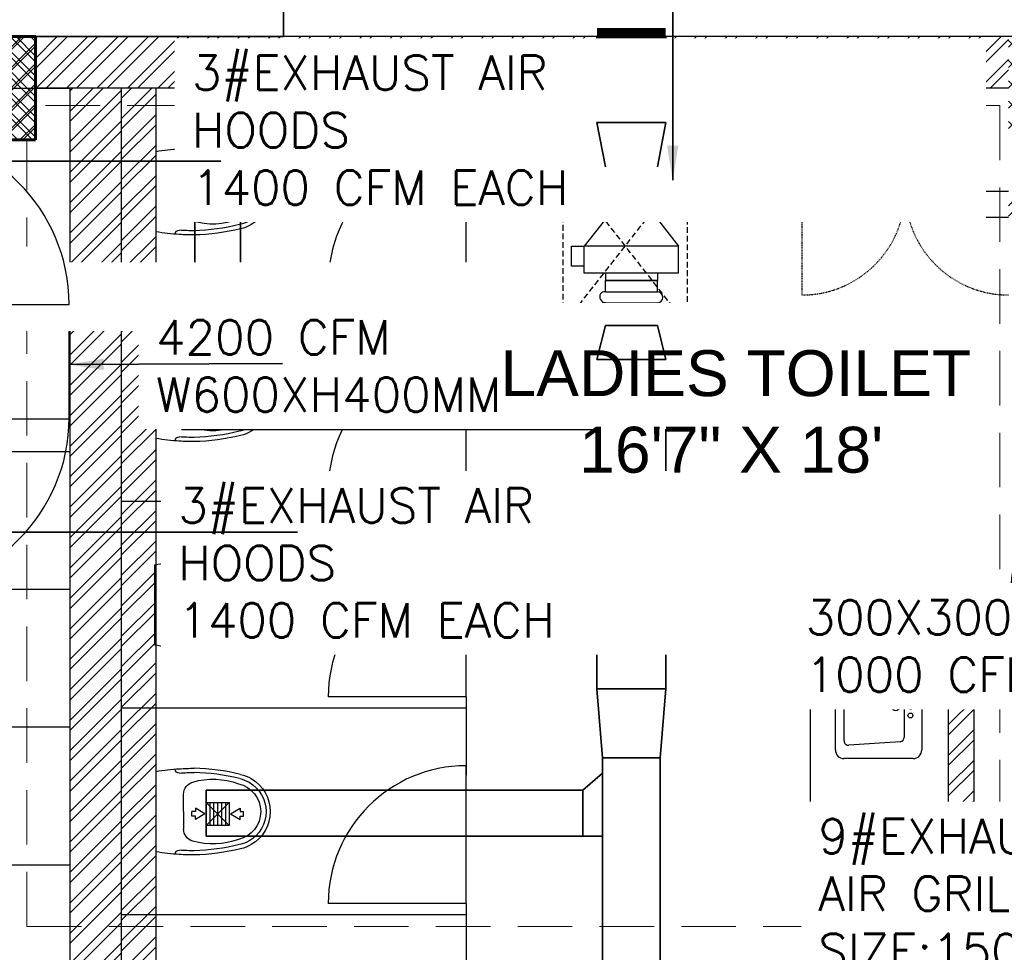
# Model space of a CAD drawing. Header units: inches. Extents: x 110711 to 158499, y 12149 to 19253.
# Tile 27 of 46: x 123735 to 123907, y 18193 to 18355. Entities that reach past the tile are written whole.
import ezdxf

# ---------------------------------------------------------------- set-up
doc = ezdxf.new("R2010")
doc.units = ezdxf.units.IN
doc.header["$MEASUREMENT"] = 0
doc.linetypes.add('HIDDEN', pattern=[0.375, 0.25, -0.125])
for name, color, linetype in [('0-SA-DUCT', 250, 'Continuous'), ('AC-SAD', 104, 'Continuous'), ('AR PLANS', 7, 'Continuous'), ('PP-HVAC- GRILL', 1, 'Continuous')]:
    doc.layers.add(name, color=color, linetype=linetype)
for name, color, linetype, lineweight in [('DIFFUSER', 3, 'Continuous', 30), ('EXHAUST AIR DUCT', 13, 'Continuous', 35), ('HVAC SERVICE', 7, 'Continuous', 35), ('HVAC TEXT PP', 7, 'Continuous', 20), ('INLINE  EXHAUST', 211, 'Continuous', 0), ('PD_COLUMN', 2, 'Continuous', 60), ('PD_DOOR', 42, 'Continuous', 25), ('PD_ELEVATION_03', 80, 'Continuous', 25), ('PD_FIXTURE', 21, 'Continuous', 25), ('PD_HATCH', 45, 'Continuous', 9), ('PP-HVAC EXHAUST DUCT', 1, 'Continuous', 30), ('VCD', 5, 'Continuous', 35)]:
    doc.layers.add(name, color=color, linetype=linetype, lineweight=lineweight)
doc.layers.add('PD_BASE', color=8, linetype='Continuous', transparency=0.5)
doc.styles.get("Standard").update_dxf_attribs({"font": 'romans.shx', "height": 6})
doc.styles.add('style1', font='arial.ttf', dxfattribs={"height": 500})
doc.dimstyles.new('ISO-10', dxfattribs={"dimtxt": 6, "dimasz": 0.5, "dimexe": 1.25, "dimexo": 0.625, "dimtad": 1, "dimtoh": 1, "dimdec": 1, "dimlunit": 4, "dimtxsty": 'Standard', "dimblk": 'ARCHTICK', "dimcen": 2.5, "dimclrt": 3, "dimadec": 0, "dimazin": 0, "dimtfac": 1, "dimtdec": 1, "dimtmove": 1, "dimatfit": 3, "dimfxl": 1, "dimarcsym": 0})

# ---------------------------------------------------------------- blocks, each defined once
blk = doc.blocks.new('columns2')
at = {"layer": 'PD_HATCH'}
h = blk.add_hatch(dxfattribs=at)
h.set_pattern_fill('ANSI37', color=175, scale=20)
h.paths.add_polyline_path([(387, -250), (387, -268), (369, -268), (369, -250)])
h.paths.add_polyline_path([(18, 0), (18, -15), (0, -15), (0, 0)])
h.paths.add_polyline_path([(18, -828), (18, -813), (0, -813), (0, -828)])
h.paths.add_polyline_path([(201, -870), (186, -870), (186, -888), (201, -888)])
h.paths.add_polyline_path([(570, -870), (555, -870), (555, -888), (570, -888)])
h.paths.add_polyline_path([(754.5, -870), (739.5, -870), (739.5, -888), (754.5, -888)])
h.paths.add_polyline_path([(934.5, -870), (919.5, -870), (919.5, -888), (934.5, -888)])
h.paths.add_polyline_path([(385.5, -870), (370.5, -870), (370.5, -888), (385.5, -888)])
h.paths.add_polyline_path([(201, 42), (186, 42), (186, 60), (201, 60)])
h.paths.add_polyline_path([(387, -578), (387, -560), (369, -560), (369, -578)])
h.paths.add_polyline_path([(1116, -731.5), (1116, -716.5), (1098, -716.5), (1098, -731.5)])
h.paths.add_polyline_path([(1116, -111.5), (1116, -96.5), (1098, -96.5), (1098, -111.5)])
h.paths.add_polyline_path([(1116, -561.5), (1116, -576.5), (1098, -576.5), (1098, -561.5)])
h.paths.add_polyline_path([(1116, -251.5), (1116, -266.5), (1098, -266.5), (1098, -251.5)])
h.paths.add_polyline_path([(0, -731.5), (0, -716.5), (18, -716.5), (18, -731.5)])
h.paths.add_polyline_path([(0, -111.5), (0, -96.5), (18, -96.5), (18, -111.5)])
h.paths.add_polyline_path([(0, -406.5), (0, -421.5), (18, -421.5), (18, -406.5)])
h.paths.add_polyline_path([(0, -561.5), (0, -576.5), (18, -576.5), (18, -561.5)])
h.paths.add_polyline_path([(0, -251.5), (0, -266.5), (18, -266.5), (18, -251.5)])
h.paths.add_polyline_path([(993, -111.5), (993, -99.5), (984, -99.5), (984, -111.5)])
h.paths.add_polyline_path([(993, -189.5), (993, -201.5), (984, -201.5), (984, -189.5)])
h.paths.add_polyline_path([(903, -111.5), (903, -99.5), (912, -99.5), (912, -111.5)])
h.paths.add_polyline_path([(903, -189.5), (903, -201.5), (912, -201.5), (912, -189.5)])
h.paths.add_polyline_path([(75, -870), (60, -870), (60, -888), (75, -888)])
h.paths.add_polyline_path([(1116, -870), (1101, -870), (1101, -888), (1116, -888)])
h.paths.add_polyline_path([(75, 42), (60, 42), (60, 60), (75, 60)])
h.paths.add_polyline_path([(570, 42), (555, 42), (555, 60), (570, 60)])
h.paths.add_polyline_path([(754.5, 42), (739.5, 42), (739.5, 60), (754.5, 60)])
h.paths.add_polyline_path([(934.5, 42), (919.5, 42), (919.5, 60), (934.5, 60)])
h.paths.add_polyline_path([(385.5, 42), (370.5, 42), (370.5, 60), (385.5, 60)])
h.paths.add_polyline_path([(1116, 42), (1101, 42), (1101, 60), (1116, 60)])
h.paths.add_polyline_path([(738, -250), (738, -268), (756, -268), (756, -250)])
h.paths.add_polyline_path([(756, -578), (756, -560), (738, -560), (738, -578)])
at = {"layer": 'PD_COLUMN', "color": 175}
blk.add_lwpolyline([(570, 42), (555, 42), (555, 60), (570, 60)], close=True, dxfattribs=at)
at = {"layer": 'PD_HATCH', "color": 175, "linetype": 'HIDDEN', "ltscale": 38}
for p, q in [((739.5, 60), (570, 60)), ((738, 48), (570, 48)), ((738, 48), (738, -95)), ((568.5, -95), (568.5, 42)), ((568.5, -95), (738, -95))]:
    blk.add_line(p, q, dxfattribs=at)
blk = doc.blocks.new('KITCHEN CEILING45')
at = {"layer": 'PD_ELEVATION_03', "color": 8}
blk.add_lwpolyline([(-201, 305.5), (-190.5, 305.5), (-190.5, 314.5), (-21, 314.5), (-21, 305.5), (-6, 305.5), (-6, 314.5), (0, 314.5), (0, 83.2), (-43.25, 83.2), (-43.25, 78.7), (0, 78.7), (0, 0), (-128.5, 0), (-128.5, 77.75), (-128.5, 78.7), (-85.25, 78.7), (-85.25, 83.2), (-128.5, 83.2), (-128.5, 155.5), (-201, 155.5), (-201, 305.5)], dxfattribs=at)
blk.add_lwpolyline([(0, 283), (-190.5, 283), (-190.5, 314.5), (0, 314.5)], close=True, dxfattribs=at)
at = {"layer": 'PD_FIXTURE', "color": 8}
for p, q in [((0, 275.2), (-201, 275.2)), ((0, 251.2), (-22.3, 251.2)), ((0, 227.2), (-22.3, 227.2)), ((0, 203.2), (-201, 203.2)), ((0, 179.2), (-201, 179.2))]:
    blk.add_line(p, q, dxfattribs=at)
blk = doc.blocks.new('LV')
at = {"color": 8}
for p, q in [((-254, 510.1), (254, 510.1)), ((-304.8, 50.8), (-304.8, 459.3)), ((-205.3, 127), (-226.3, 430.8)), ((-201, 458), (203.1, 458)), ((228.4, 430.6), (205.5, 126.8)), ((304.8, 459.3), (304.8, 50.8)), ((180.2, 103.5), (-180, 103.5)), ((254, 0), (-254, 0))]:
    blk.add_line(p, q, dxfattribs=at)
for centre, radius in [((0.4, 154.3), 23.6), ((-50.8, 67.2), 14.4), ((0, 67.2), 15.3), ((50.8, 67.2), 14.4)]:
    blk.add_circle(centre, radius, dxfattribs=at)
for centre, radius, start, end in [((-254, 459.3), 50.8, 90, 180), ((254, 459.3), 50.8, 0, 90), ((-201, 432.6), 25.4, 90, 184.20165), ((203.1, 432.6), 25.4, 355.41795, 90), ((-180, 128.9), 25.4, 184.20165, 270), ((180.2, 128.9), 25.4, 270, 355.41795), ((-254, 50.8), 50.8, 180, 270), ((254, 50.8), 50.8, 270, 0)]:
    blk.add_arc(centre, radius, start, end, dxfattribs=at)
blk = doc.blocks.new('A$C24556D30')
at = {"color": 8}
for p, q in [((170, 400), (170, 20)), ((300, 210), (300, 292.2)), ((300, 210), (300, 127.8))]:
    blk.add_line(p, q, dxfattribs=at)
for points in [[(279.9, 412.5, 0.02753), (170, 400, 0.02753)], [(564.9, 366.1, 0.054905), (349.5, 395, 0.054905)], [(569.7, 385.6, 0.054905), (350, 415, 0.054905)], [(300, 210), (300, 290, 0.704392)], [(300, 210), (300, 130, -0.704392)], [(564.9, 53.9, -0.054905), (349.5, 25, -0.054905)], [(170, 20, 0.02753), (279.9, 7.5, 0.02753)], [(569.7, 34.4, -0.054905), (350, 5, -0.054905)]]:
    blk.add_lwpolyline(points, format="xyb", dxfattribs=at)
for centre, radius, start, end in [((279.9, 412.5), 20, 184.5905, 273.8823), ((350, -585), 1000, 90, 94.0204), ((350, -585), 980, 90, 94.0204), ((530, 210), 180, 60, 77.2425), ((360, 292.2), 60, 105.9249, 180), ((439, 15.2), 348.1, 69.701, 105.9249), ((530, 210), 135, 0, 77.2425), ((530, 210), 160, 60, 77.2425), ((530, 210), 160, 0, 60), ((530, 210), 180, 0, 60), ((530, 210), 135, 282.7575, 0), ((530, 210), 160, 300, 0), ((530, 210), 180, 300, 0), ((360, 127.8), 60, 180, 254.0751), ((439, 404.8), 348.1, 254.0751, 290.299), ((530, 210), 160, 282.7575, 300), ((530, 210), 180, 282.7575, 300), ((279.9, 7.5), 20, 86.1177, 175.4095), ((350, 1005), 1000, 265.9796, 270), ((350, 1005), 980, 265.9796, 270)]:
    blk.add_arc(centre, radius, start, end, dxfattribs=at)
blk = doc.blocks.new('door 1')
at = {"layer": 'PD_DOOR', "color": 8}
for p, q in [((159755.9, 15337.6), (159695.9, 15337.6)), ((159695.9, 15337.6), (159695.9, 15312.6)), ((159695.9, 15312.6), (159695.9, 15337.6)), ((159695.9, 15337.6), (159755.9, 15337.6)), ((159695.9, 15212.6), (159695.9, 15337.6)), ((159697.9, 15312.6), (159697.9, 15335.6)), ((159697.9, 15335.6), (159753.9, 15335.6)), ((159753.9, 15335.6), (159697.9, 15335.6)), ((159697.9, 15335.6), (159697.9, 15312.6)), ((159753.9, 15335.6), (159753.9, 15267.6)), ((159753.9, 15267.6), (159753.9, 15335.6)), ((159755.9, 15265.6), (159755.9, 15337.6)), ((159755.9, 15337.6), (159755.9, 15265.6)), ((160472.9, 15356.5), (160472.9, 15360.1)), ((160472.9, 15360.1), (160472.9, 15356.5)), ((160602.9, 15360.1), (160472.9, 15360.1)), ((160472.9, 15360.1), (160472.9, 15359.7)), ((160472.9, 15335.1), (160472.9, 15360.1)), ((160472.9, 15359.7), (160472.9, 15335.6)), ((160472.9, 15335.1), (160472.9, 15338.8)), ((160472.9, 15338.8), (160472.9, 15335.1)), ((160472.9, 15335.6), (160472.9, 15335.1)), ((160472.9, 15335.1), (160602.9, 15335.1)), ((160615.4, 15322.6), (160615.4, 15272.6)), ((160640.4, 15272.6), (160640.4, 15322.6)), ((160795.9, 15337.6), (160735.9, 15337.6)), ((160735.9, 15337.6), (160735.9, 15265.6)), ((160735.9, 15265.6), (160735.9, 15337.6)), ((160735.9, 15337.6), (160795.9, 15337.6)), ((160737.9, 15267.6), (160737.9, 15335.6)), ((160737.9, 15335.6), (160793.9, 15335.6)), ((160793.9, 15335.6), (160737.9, 15335.6)), ((160737.9, 15335.6), (160737.9, 15267.6)), ((160793.9, 15335.6), (160793.9, 15312.6)), ((160793.9, 15312.6), (160793.9, 15335.6)), ((160795.9, 15312.6), (160795.9, 15337.6)), ((160795.9, 15337.6), (160795.9, 15312.6)), ((160795.9, 15337.6), (160795.9, 15212.6)), ((159695.9, 15312.6), (159697.9, 15312.6)), ((159697.9, 15312.6), (159695.9, 15312.6)), ((160605.4, 15272.6), (160605.4, 15262.6)), ((160622.1, 15272.6), (160605.4, 15272.6)), ((160605.4, 15272.6), (160622.1, 15272.6)), ((160640.4, 15272.6), (160615.4, 15272.6)), ((160615.4, 15272.6), (160621.7, 15272.6)), ((160621.7, 15272.6), (160624.7, 15272.6)), ((160624.7, 15272.6), (160627.9, 15272.6)), ((160627.9, 15272.6), (160631.2, 15272.6)), ((160627.9, 15272.6), (160650.4, 15272.6)), ((160631.2, 15272.6), (160634.2, 15272.6)), ((160650.4, 15272.6), (160633.8, 15272.6)), ((160634.2, 15272.6), (160640.4, 15272.6)), ((160650.4, 15262.6), (160650.4, 15272.6)), ((160793.9, 15312.6), (160795.9, 15312.6)), ((160795.9, 15312.6), (160793.9, 15312.6)), ((159697.9, 15237.6), (159695.9, 15237.6)), ((159695.9, 15237.6), (159695.9, 15212.6)), ((159695.9, 15212.6), (159695.9, 15237.6)), ((159695.9, 15237.6), (159697.9, 15237.6)), ((159697.9, 15214.6), (159697.9, 15237.6)), ((159697.9, 15237.6), (159697.9, 15214.6)), ((159753.9, 15267.6), (159738.9, 15267.6)), ((159738.9, 15267.6), (159738.9, 15214.6)), ((159738.9, 15214.6), (159738.9, 15267.6)), ((159738.9, 15267.6), (159753.9, 15267.6)), ((159740.9, 15212.6), (159740.9, 15265.6)), ((159740.9, 15265.6), (159755.9, 15265.6)), ((159755.9, 15265.6), (159740.9, 15265.6)), ((159740.9, 15265.6), (159740.9, 15212.6)), ((160747.9, 15262.6), (159743.9, 15262.6)), ((159743.9, 15262.6), (159743.9, 15212.6)), ((160747.9, 15262.6), (159743.9, 15262.6)), ((159743.9, 15262.6), (159743.9, 15212.6)), ((160650.4, 15262.6), (160605.4, 15262.6)), ((160605.4, 15262.6), (160650.4, 15262.6)), ((160617.9, 15267.6), (160617.9, 15262.6)), ((160637.9, 15267.6), (160617.9, 15267.6)), ((160617.9, 15267.6), (160637.9, 15267.6)), ((160637.9, 15262.6), (160617.9, 15262.6)), ((160617.9, 15262.6), (160637.9, 15262.6)), ((160637.9, 15262.6), (160637.9, 15267.6)), ((160735.9, 15265.6), (160750.9, 15265.6)), ((160750.9, 15265.6), (160735.9, 15265.6)), ((160752.9, 15267.6), (160737.9, 15267.6)), ((160737.9, 15267.6), (160752.9, 15267.6)), ((160747.9, 15212.6), (160747.9, 15262.6)), ((160747.9, 15262.6), (160747.9, 15212.6)), ((160750.9, 15265.6), (160750.9, 15212.6)), ((160750.9, 15212.6), (160750.9, 15265.6)), ((160752.9, 15214.6), (160752.9, 15267.6)), ((160752.9, 15267.6), (160752.9, 15214.6)), ((160795.9, 15237.6), (160793.9, 15237.6)), ((160793.9, 15237.6), (160793.9, 15214.6)), ((160793.9, 15214.6), (160793.9, 15237.6)), ((160793.9, 15237.6), (160795.9, 15237.6)), ((160795.9, 15212.6), (160795.9, 15237.6)), ((160795.9, 15237.6), (160795.9, 15212.6)), ((159695.9, 15212.6), (159740.9, 15212.6)), ((159740.9, 15212.6), (159695.9, 15212.6)), ((159695.9, 15212.6), (159743.9, 15212.6)), ((159743.9, 15212.6), (159695.9, 15212.6)), ((159738.9, 15214.6), (159697.9, 15214.6)), ((159697.9, 15214.6), (159738.9, 15214.6)), ((159793.9, 15212.6), (159743.9, 15212.6)), ((159743.9, 15212.6), (159743.9, 14208.6)), ((159743.9, 15212.6), (160747.9, 15212.6)), ((159743.9, 15212.6), (159793.9, 15212.6)), ((159743.9, 15212.6), (159793.9, 15212.6)), ((159793.9, 15212.6), (159743.9, 15212.6)), ((159793.9, 14208.6), (159793.9, 15212.6)), ((159793.9, 15212.6), (160747.9, 15212.6)), ((159793.9, 15212.6), (160747.9, 15212.6)), ((160747.9, 15212.6), (159793.9, 15212.6)), ((160605.4, 15212.6), (160605.4, 15202.6)), ((160605.4, 15212.6), (160650.4, 15212.6)), ((160639.2, 15212.6), (160605.4, 15212.6)), ((160605.4, 15202.6), (160650.4, 15202.6)), ((160650.4, 15202.6), (160605.4, 15202.6)), ((160615.4, 15202.6), (160615.4, 15177.6)), ((160615.4, 15202.6), (160640.4, 15202.6)), ((160640.4, 15202.6), (160615.4, 15202.6)), ((160617.9, 15212.6), (160617.9, 15207.6)), ((160617.9, 15212.6), (160637.9, 15212.6)), ((160618.3, 15212.6), (160617.9, 15212.6)), ((160617.9, 15207.6), (160637.9, 15207.6)), ((160637.9, 15207.6), (160617.9, 15207.6)), ((160637.9, 15212.6), (160618.3, 15212.6)), ((160637.9, 15207.6), (160637.9, 15212.6)), ((160650.4, 15212.6), (160639.2, 15212.6)), ((160640.4, 15177.6), (160640.4, 15202.6)), ((160650.4, 15202.6), (160650.4, 15212.6)), ((160747.9, 15212.6), (160795.9, 15212.6)), ((160795.9, 15212.6), (160747.9, 15212.6)), ((160750.9, 15212.6), (160795.9, 15212.6)), ((160795.9, 15212.6), (160750.9, 15212.6)), ((160793.9, 15214.6), (160752.9, 15214.6)), ((160752.9, 15214.6), (160793.9, 15214.6)), ((160472.9, 15165.1), (160472.9, 15161.5)), ((160472.9, 15161.5), (160472.9, 15165.1)), ((160602.9, 15165.1), (160472.9, 15165.1)), ((160472.9, 15165.1), (160472.9, 15164.7)), ((160472.9, 15140.1), (160472.9, 15165.1)), ((160472.9, 15164.7), (160472.9, 15140.6)), ((160472.9, 15143.8), (160472.9, 15140.1)), ((160472.9, 15140.1), (160472.9, 15143.8)), ((160472.9, 15140.6), (160472.9, 15140.1)), ((160472.9, 15140.1), (160602.9, 15140.1)), ((159743.9, 14208.6), (159793.9, 14208.6))]:
    blk.add_line(p, q, dxfattribs=at)
at = {"layer": 'PD_DOOR', "color": 8, "flags": 128}
for points in [[(160460.4, 15347.6), (160460.5, 15348.1), (160460.5, 15348.6), (160460.5, 15349.1), (160460.6, 15349.6), (160460.7, 15350.1), (160460.8, 15350.6), (160460.9, 15351.1), (160461.1, 15351.6), (160461.2, 15352), (160461.4, 15352.5), (160461.6, 15353), (160461.9, 15353.4), (160462.1, 15353.9), (160462.4, 15354.3), (160462.6, 15354.7), (160462.9, 15355.1), (160463.2, 15355.5), (160463.5, 15355.9), (160463.9, 15356.3), (160464.2, 15356.6), (160464.6, 15357), (160465, 15357.3), (160465.4, 15357.6), (160465.8, 15357.9), (160466.2, 15358.2), (160466.6, 15358.4), (160467, 15358.7), (160467.5, 15358.9), (160467.9, 15359.1), (160468.4, 15359.3), (160468.9, 15359.5), (160469.4, 15359.6), (160469.8, 15359.8), (160470.3, 15359.9), (160470.8, 15360), (160471.3, 15360), (160471.8, 15360.1), (160472.3, 15360.1), (160472.8, 15360.1), (160472.9, 15360.1)], [(160472.9, 15335.1), (160472.4, 15335.2), (160471.9, 15335.2), (160471.4, 15335.2), (160470.9, 15335.3), (160470.5, 15335.4), (160470, 15335.5), (160469.5, 15335.6), (160469, 15335.8), (160468.5, 15335.9), (160468.1, 15336.1), (160467.6, 15336.3), (160467.2, 15336.6), (160466.7, 15336.8), (160466.3, 15337.1), (160465.9, 15337.3), (160465.5, 15337.6), (160465.1, 15337.9), (160464.7, 15338.2), (160464.3, 15338.6), (160464, 15338.9), (160463.6, 15339.3), (160463.3, 15339.7), (160463, 15340.1), (160462.7, 15340.5), (160462.4, 15340.9), (160462.2, 15341.3), (160461.9, 15341.8), (160461.7, 15342.2), (160461.5, 15342.7), (160461.3, 15343.1), (160461.1, 15343.6), (160461, 15344.1), (160460.8, 15344.5), (160460.7, 15345), (160460.6, 15345.5), (160460.5, 15346), (160460.5, 15346.5), (160460.5, 15347), (160460.4, 15347.5), (160460.4, 15347.6)], [(160640.4, 15322.6), (160640.4, 15324.1), (160640.3, 15325.6), (160640.2, 15327.1), (160640, 15328.6), (160639.7, 15330.1), (160639.4, 15331.6), (160639, 15333), (160638.5, 15334.4), (160638, 15335.9), (160637.5, 15337.2), (160636.9, 15338.6), (160636.2, 15340), (160635.5, 15341.3), (160634.7, 15342.6), (160633.9, 15343.8), (160633, 15345), (160632.1, 15346.2), (160631.1, 15347.4), (160630.1, 15348.5), (160629.1, 15349.5), (160628, 15350.6), (160626.8, 15351.5), (160625.7, 15352.5), (160624.4, 15353.4), (160623.2, 15354.2), (160621.9, 15355), (160620.6, 15355.7), (160619.3, 15356.4), (160617.9, 15357), (160616.5, 15357.6), (160615.1, 15358.1), (160613.7, 15358.6), (160612.2, 15359), (160610.8, 15359.3), (160609.3, 15359.6), (160607.8, 15359.8), (160606.3, 15360), (160604.8, 15360.1), (160603.3, 15360.1), (160602.9, 15360.1)], [(160602.9, 15335.1), (160603.4, 15335.1), (160603.9, 15335.1), (160604.4, 15335.1), (160604.9, 15335), (160605.4, 15334.9), (160605.9, 15334.8), (160606.4, 15334.7), (160606.9, 15334.5), (160607.3, 15334.3), (160607.8, 15334.2), (160608.3, 15334), (160608.7, 15333.7), (160609.2, 15333.5), (160609.6, 15333.2), (160610, 15333), (160610.4, 15332.7), (160610.8, 15332.4), (160611.2, 15332), (160611.6, 15331.7), (160611.9, 15331.4), (160612.2, 15331), (160612.6, 15330.6), (160612.9, 15330.2), (160613.2, 15329.8), (160613.5, 15329.4), (160613.7, 15329), (160614, 15328.5), (160614.2, 15328.1), (160614.4, 15327.6), (160614.6, 15327.2), (160614.8, 15326.7), (160614.9, 15326.2), (160615.1, 15325.7), (160615.2, 15325.3), (160615.3, 15324.8), (160615.3, 15324.3), (160615.4, 15323.8), (160615.4, 15323.3), (160615.4, 15322.8), (160615.4, 15322.6)], [(160460.4, 15152.6), (160460.5, 15153.1), (160460.5, 15153.6), (160460.5, 15154.1), (160460.6, 15154.6), (160460.7, 15155.1), (160460.8, 15155.6), (160460.9, 15156.1), (160461.1, 15156.6), (160461.2, 15157), (160461.4, 15157.5), (160461.6, 15158), (160461.9, 15158.4), (160462.1, 15158.9), (160462.4, 15159.3), (160462.6, 15159.7), (160462.9, 15160.1), (160463.2, 15160.5), (160463.5, 15160.9), (160463.9, 15161.3), (160464.2, 15161.6), (160464.6, 15162), (160465, 15162.3), (160465.4, 15162.6), (160465.8, 15162.9), (160466.2, 15163.2), (160466.6, 15163.4), (160467, 15163.7), (160467.5, 15163.9), (160467.9, 15164.1), (160468.4, 15164.3), (160468.9, 15164.5), (160469.4, 15164.6), (160469.8, 15164.8), (160470.3, 15164.9), (160470.8, 15165), (160471.3, 15165), (160471.8, 15165.1), (160472.3, 15165.1), (160472.8, 15165.1), (160472.9, 15165.1)], [(160472.9, 15140.1), (160472.4, 15140.2), (160471.9, 15140.2), (160471.4, 15140.2), (160470.9, 15140.3), (160470.5, 15140.4), (160470, 15140.5), (160469.5, 15140.6), (160469, 15140.8), (160468.5, 15140.9), (160468.1, 15141.1), (160467.6, 15141.3), (160467.2, 15141.6), (160466.7, 15141.8), (160466.3, 15142.1), (160465.9, 15142.3), (160465.5, 15142.6), (160465.1, 15142.9), (160464.7, 15143.2), (160464.3, 15143.6), (160464, 15143.9), (160463.6, 15144.3), (160463.3, 15144.7), (160463, 15145.1), (160462.7, 15145.5), (160462.4, 15145.9), (160462.2, 15146.3), (160461.9, 15146.8), (160461.7, 15147.2), (160461.5, 15147.7), (160461.3, 15148.1), (160461.1, 15148.6), (160461, 15149.1), (160460.8, 15149.5), (160460.7, 15150), (160460.6, 15150.5), (160460.5, 15151), (160460.5, 15151.5), (160460.5, 15152), (160460.4, 15152.5), (160460.4, 15152.6)], [(160602.9, 15140.1), (160604.4, 15140.2), (160605.9, 15140.3), (160607.4, 15140.4), (160608.9, 15140.6), (160610.4, 15140.9), (160611.9, 15141.2), (160613.3, 15141.6), (160614.7, 15142), (160616.2, 15142.5), (160617.5, 15143.1), (160618.9, 15143.7), (160620.3, 15144.4), (160621.6, 15145.1), (160622.9, 15145.9), (160624.1, 15146.7), (160625.3, 15147.6), (160626.5, 15148.5), (160627.7, 15149.5), (160628.8, 15150.5), (160629.8, 15151.5), (160630.9, 15152.6), (160631.8, 15153.8), (160632.8, 15154.9), (160633.7, 15156.1), (160634.5, 15157.4), (160635.3, 15158.7), (160636, 15160), (160636.7, 15161.3), (160637.3, 15162.7), (160637.9, 15164.1), (160638.4, 15165.5), (160638.9, 15166.9), (160639.3, 15168.3), (160639.6, 15169.8), (160639.9, 15171.3), (160640.1, 15172.8), (160640.3, 15174.2), (160640.4, 15175.7), (160640.4, 15177.2), (160640.4, 15177.6)], [(160615.4, 15177.6), (160615.4, 15177.1), (160615.4, 15176.6), (160615.4, 15176.1), (160615.3, 15175.7), (160615.2, 15175.2), (160615.1, 15174.7), (160615, 15174.2), (160614.8, 15173.7), (160614.6, 15173.2), (160614.5, 15172.8), (160614.3, 15172.3), (160614, 15171.9), (160613.8, 15171.4), (160613.5, 15171), (160613.3, 15170.6), (160613, 15170.2), (160612.7, 15169.8), (160612.3, 15169.4), (160612, 15169), (160611.7, 15168.7), (160611.3, 15168.3), (160610.9, 15168), (160610.5, 15167.7), (160610.1, 15167.4), (160609.7, 15167.1), (160609.3, 15166.9), (160608.8, 15166.6), (160608.4, 15166.4), (160607.9, 15166.2), (160607.5, 15166), (160607, 15165.8), (160606.5, 15165.7), (160606, 15165.5), (160605.6, 15165.4), (160605.1, 15165.3), (160604.6, 15165.3), (160604.1, 15165.2), (160603.6, 15165.2), (160603.1, 15165.1), (160602.9, 15165.1)]]:
    blk.add_lwpolyline(points, dxfattribs=at)
at = {"layer": 'PD_DOOR', "color": 8}
blk.add_arc((159743.9, 15212.6), 1004, 270, 0, dxfattribs=at)
blk = doc.blocks.new('DOOR1')
at = {"color": 8, "xscale": 0.03818181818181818, "yscale": 0.03818181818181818, "zscale": 0.03818181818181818, "rotation": 90}
blk.add_blockref('door 1', (-2370.94, -8406.75), dxfattribs=at)
blk = doc.blocks.new('FF')
at = {"layer": 'PD_BASE'}
h = blk.add_hatch(dxfattribs=at)
h.set_pattern_fill('ANSI32', color=8, scale=10)
h.set_pattern_definition([(45, (5.85, -834.2493), (-2.65165, 2.65165), []), (45, (7.6176, -834.2493), (-2.65165, 2.65165), [])])
h.paths.add_polyline_path([(9, -791.5), (0, -791.5), (0, -873), (9, -873)])
h.paths.add_polyline_path([(370.5, -939), (201, -939), (201, -948), (370.5, -948)])
h.paths.add_polyline_path([(555, -939), (385.5, -939), (385.5, -948), (555, -948)])
h.paths.add_polyline_path([(9, -75), (0, -75), (0, -156.5), (9, -156.5)])
h.paths.add_polyline_path([(9, -171.5), (0, -171.5), (0, -311.5), (9, -311.5)])
h.paths.add_polyline_path([(9, -326.5), (0, -326.5), (0, -466.5), (9, -466.5)])
h.paths.add_polyline_path([(9, -481.5), (0, -481.5), (0, -621.5), (9, -621.5)])
h.paths.add_polyline_path([(9, -636.5), (0, -636.5), (0, -776.5), (9, -776.5)])
h.paths.add_polyline_path([(1101, 0), (934.5, 0), (934.5, -9), (1101, -9)])
h.paths.add_polyline_path([(919.5, 0), (754.5, 0), (754.5, -9), (919.5, -9)])
h.paths.add_polyline_path([(739.5, 0), (570, 0), (570, -9), (739.5, -9)])
h.paths.add_polyline_path([(555, 0), (385.5, 0), (385.5, -9), (555, -9)])
h.paths.add_polyline_path([(186, 0), (75, 0), (75, -9), (186, -9)])
h.paths.add_polyline_path([(60, 0), (0, 0), (0, -60), (9, -60), (9, -9), (60, -9)])
h.paths.add_polyline_path([(9, -888), (0, -888), (0, -948), (60, -948), (60, -939), (9, -939)])
h.paths.add_polyline_path([(186, -939), (75, -939), (75, -948), (186, -948)])
h.paths.add_polyline_path([(594.75, -939), (570, -939), (570, -948), (594.75, -948)])
h.paths.add_polyline_path([(739.5, -939), (714.75, -939), (714.75, -948), (739.5, -948)])
h.paths.add_polyline_path([(777, -939), (754.5, -939), (754.5, -948), (777, -948)])
h.paths.add_polyline_path([(919.5, -939), (897, -939), (897, -948), (919.5, -948)])
h.paths.add_polyline_path([(957, -939), (934.5, -939), (934.5, -948), (957, -948)])
h.paths.add_polyline_path([(1101, -939), (1077, -939), (1077, -948), (1101, -948)])
h.paths.add_polyline_path([(1116, -930), (1107, -930)])
h.paths.add_polyline_path([(1116, -791.5), (1107, -791.5), (1107, -930), (1116, -930)])
h.paths.add_polyline_path([(1116, -636.5), (1107, -636.5), (1107, -776.5), (1116, -776.5)])
h.paths.add_polyline_path([(1116, -326.5), (1107, -326.5), (1107, -621.5), (1116, -621.5)])
h.paths.add_polyline_path([(1116, -18), (1107, -18), (1107, -156.5), (1116, -156.5)])
h.paths.add_polyline_path([(1098, -159.5), (993, -159.5), (993, -168.5), (1098, -168.5)])
h.paths.add_polyline_path([(993, -171.5), (984, -171.5), (984, -249.5), (993, -249.5)])
h.paths.add_polyline_path([(984, -159.5), (912, -159.5), (912, -168.5), (984, -168.5)])
h.paths.add_polyline_path([(912, -171.5), (903, -171.5), (903, -249.5), (912, -249.5)])
h.paths.add_polyline_path([(903, -159.5), (822, -159.5), (822, -261.5), (849, -261.5), (849, -252.5), (831, -252.5), (831, -168.5), (903, -168.5)])
h.paths.add_polyline_path([(903, -252.5), (885, -252.5), (885, -261.5), (903, -261.5)], flags=17)
h.paths.add_polyline_path([(930, -252.5), (912, -252.5), (912, -261.5), (930, -261.5)])
h.paths.add_polyline_path([(984, -252.5), (966, -252.5), (966, -261.5), (984, -261.5)])
h.paths.add_polyline_path([(993, -261.5), (984, -261.5), (984, -324.5), (993, -324.5)])
h.paths.add_polyline_path([(1116, -310.5), (1107, -310.5), (1107, -311.5), (1116, -311.5)])
h.paths.add_polyline_path([(1116, -171.5), (1107, -171.5), (1107, -190.5), (1116, -190.5)])
h.paths.add_polyline_path([(237.75, -9), (237.75, 0), (201, 0), (201, -9)])
h.paths.add_polyline_path([(333.75, 0), (333.75, -9), (370.5, -9), (370.5, 0)])
h = blk.add_hatch(dxfattribs=at)
h.set_pattern_fill('ANSI37', color=8, scale=20)
h.set_pattern_definition([(45, (145443.2833, 25769.4912), (-1.767766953, 1.767766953), []), (135, (145443.2833, 25769.4912), (-1.767766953, -1.767766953), [])])
h.paths.add_polyline_path([(570, 0), (555, 0), (555, -18), (570, -18)])
h = blk.add_hatch(dxfattribs=at)
h.set_pattern_fill('ANSI32', color=8, scale=10)
h.set_pattern_definition([(45, (565.2294, -242.3818), (-2.65165, 2.65165), []), (45, (566.9972, -242.3818), (-2.65165, 2.65165), [])])
h.paths.add_polyline_path([(576, -240.3), (532.75, -240.3), (532.75, -244.8), (576, -244.8)])
h.paths.add_polyline_path([(490.75, -240.3), (447.5, -240.3), (447.5, -244.8), (490.75, -244.8)], flags=17)
h.paths.add_polyline_path([(576, -323.5), (576, -328), (738, -328), (738, -323.5), (585, -323.5), (585, -234), (645, -234), (645, -258), (649.5, -258), (649.5, -234), (729, -234), (729, -262), (733.5, -262), (733.5, -103), (738, -103), (738, -98.5), (729, -98.5), (729, -225), (585, -225), (585, -9), (576, -9)])
h.paths.add_polyline_path([(520.5, -332.94), (525, -332.94), (525, -328), (534, -328), (534, -323.5), (447.5, -323.5), (447.5, -168), (370.5, -168), (370.5, -172.5), (443, -172.5), (443, -323.5), (387, -323.5), (387, -328), (520.5, -328)])
h = blk.add_hatch(dxfattribs=at)
h.set_pattern_fill('ANSI32', color=8, scale=10)
h.set_pattern_definition([(45, (27129.4692, 17879.387), (-2.65165043, 2.65165043), []), (45, (27131.237, 17879.387), (-2.65165043, 2.65165043), [])])
h.paths.add_polyline_path([(591, -9), (585, -9), (585, -45), (591, -45)])
h.paths.add_polyline_path([(591, -45), (585, -45), (585, -81), (591, -81)])
h.paths.add_polyline_path([(585, -81), (585, -117), (591, -117), (591, -81)])
h.paths.add_polyline_path([(591, -117), (585, -117), (585, -153), (591, -153)])
h.paths.add_polyline_path([(591, -153), (585, -153), (585, -189), (591, -189)])
h.paths.add_polyline_path([(591, -189), (585, -189), (585, -225), (591, -225)])
h.paths.add_polyline_path([(870, -9), (861, -9), (861, -98.5), (856.5, -98.5), (856.5, -103), (861, -103), (861, -113), (870, -113)])
h.paths.add_polyline_path([(789, -9), (784.5, -9), (784.5, -98.5), (780, -98.5), (780, -103), (814.5, -103), (814.5, -98.5), (789, -98.5)])
h.paths.add_polyline_path([(784.5, -27), (781.5, -27), (781.5, -31.5), (784.5, -31.5)], flags=17)
h.paths.add_polyline_path([(757.5, -27), (754.5, -27), (754.5, -18), (750, -18), (750, -27), (739.5, -27), (739.5, -31.5), (757.5, -31.5)])
h.paths.add_polyline_path([(703.5, -9), (699, -9), (699, -25), (699, -31.5), (703.5, -31.5), (703.5, -27)])
h.paths.add_polyline_path([(994.5, -9), (990, -9), (990, -27), (994.5, -27)])
at = {"layer": 'PD_BASE', "color": 8, "lineweight": 30}
for p, q in [((1116, 0), (333.75, 0)), ((739.5, -9), (570, -9)), ((591, -225), (591, -9)), ((699, -9), (699, -31.5)), ((703.5, -9), (703.5, -31.5)), ((699, -31.5), (703.5, -31.5))]:
    blk.add_line(p, q, dxfattribs=at)
at = {"layer": 'PD_BASE', "color": 8, "ltscale": 12}
for p, q in [((645, -9), (645, -19)), ((645, -43), (645, -19)), ((739.5, -27), (703.5, -27)), ((739.5, -31.5), (703.5, -31.5)), ((645, -43), (621, -43)), ((645, -43), (645, -56.62)), ((645, -43), (645, -55)), ((645, -45), (585, -45)), ((645, -79), (645, -55)), ((645, -79), (621, -79)), ((645, -79), (645, -92.62)), ((645, -79), (645, -91)), ((645, -81), (585, -81)), ((645, -115), (645, -91)), ((705, -225), (705, -98.5)), ((729, -98.5), (705, -98.5)), ((645, -115), (621, -115)), ((645, -115), (645, -128.62)), ((645, -115), (645, -127)), ((645, -117), (585, -117)), ((645, -151), (645, -127)), ((645, -151), (621, -151)), ((645, -151), (645, -164.62)), ((645, -151), (645, -163)), ((645, -153), (585, -153))]:
    blk.add_line(p, q, dxfattribs=at)
at = {"layer": 'PD_BASE', "color": 8, "linetype": 'HIDDEN', "ltscale": 0.2}
blk.add_line((703.5, -27), (703.5, -45), dxfattribs=at)
at = {"layer": 'PD_BASE', "color": 8}
blk.add_lwpolyline([(570, -18), (555, -18), (555, 0), (570, 0)], close=True, dxfattribs=at)
at = {"layer": 'PD_BASE', "color": 8, "lineweight": 30}
blk.add_lwpolyline([(738, -323.5), (585, -323.5), (585, -234), (645, -234), (645, -258), (649.5, -258), (649.5, -234), (729, -234), (729, -262), (733.5, -262), (733.5, -103), (738, -103), (738, -98.5), (729, -98.5), (729, -225), (585, -225), (585, -9), (576, -9), (576, -323.5), (576, -323.5)], dxfattribs=at)
at = {"layer": 'PD_BASE', "color": 8, "ltscale": 12}
blk.add_lwpolyline([(663, -9), (699, -9), (699, -25), (663, -25)], close=True, dxfattribs=at)
for centre in [(645, -43), (645, -79), (645, -115), (645, -151)]:
    blk.add_arc(centre, 24, 90, 180, dxfattribs=at)
at = {"layer": 'PD_BASE', "color": 8, "linetype": 'HIDDEN', "ltscale": 0.2}
for centre, start, end in [((703.5, -27), 270, 0), ((739.5, -27), 180, 270)]:
    blk.add_arc(centre, 18, start, end, dxfattribs=at)
at = {"color": 8}
blk.add_blockref('KITCHEN CEILING45', (576, -323.5), dxfattribs=at)
at = {"layer": 'PD_BASE', "color": 8, "ltscale": 12}
for name, p, xscale, yscale, zscale, rotation in [('A$C24556D30', (584.74, -19.26), -0.03684210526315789, 0.03684210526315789, 0.03684210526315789, 180), ('A$C24556D30', (584.74, -55.26), -0.03684210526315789, 0.03684210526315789, 0.03684210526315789, 180), ('A$C24556D30', (584.52, -91.26), -0.03684210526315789, 0.03684210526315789, 0.03684210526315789, 180), ('LV', (724.38, -116.75), 0.0295236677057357, 0.0295236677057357, 0.0295236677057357, 90), ('A$C24556D30', (584.74, -127.26), -0.03684210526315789, 0.03684210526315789, 0.03684210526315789, 180), ('LV', (724.38, -146.75), 0.0295236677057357, 0.0295236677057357, 0.0295236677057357, 90)]:
    blk.add_blockref(name, p, dxfattribs=dict(at, xscale=xscale, yscale=yscale, zscale=zscale, rotation=rotation))
at = {"layer": 'PD_BASE', "color": 8, "ltscale": 25, "rotation": 90.00000000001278}
blk.add_blockref('DOOR1', (-1529.27, 2853.56), dxfattribs=at)
at = {"layer": 'PD_BASE', "color": 8, "char_height": 8, "attachment_point": 1, "style": 'style1'}
for s, insert, width in [('\\pi36.802;SMOKING ROOM\\P\\pi48.873;(11\'-1" x 9\'1")', (226.02, -46.43), 162.9076), ('\\pi21.817; LADIES TOILET\\P\\pi38.63;16\'7" X 18\'', (626.08, -54.62), 128.4952)]:
    blk.add_mtext(s, dxfattribs=dict(at, insert=insert, width=width))
blk = doc.blocks.new('zw$E1C9')
at = {"layer": '0-SA-DUCT', "color": 1}
for p, q in [((0, 3.74), (6, 9.74)), ((0, 9.74), (6, 3.74)), ((0, 8.74), (6, 8.74)), ((0, 7.74), (6, 7.74)), ((0, 6.74), (6, 6.74)), ((6, 5.74), (0, 5.74)), ((6, 4.74), (0, 4.74))]:
    blk.add_line(p, q, dxfattribs=at)
at = {"layer": '0-SA-DUCT', "color": 1, "lineweight": 30}
blk.add_lwpolyline([(0, 9.74), (6, 9.74), (6, 3.74), (0, 3.74)], close=True, dxfattribs=at)
at = {"layer": 'DIFFUSER', "color": 3, "extrusion": (2.80089e-06, 4.46e-14, 1)}
for p, q in [((2.38, 12.59, 0), (2.38, 13.49, 0)), ((2.38, 13.49, 0), (3.62, 13.49, 0)), ((3.62, 12.59, 0), (3.62, 13.49, 0)), ((3, 10.1, 0), (1.51, 12.59, 0)), ((1.51, 12.59, 0), (2.38, 12.59, 0)), ((3, 10.1, 0), (4.49, 12.59, 0)), ((4.49, 12.59, 0), (3.62, 12.59, 0))]:
    blk.add_line(p, q, dxfattribs=at)
at = {"layer": 'DIFFUSER', "color": 8, "extrusion": (-4.46e-14, -2.80089e-06, 1)}
blk.add_line((1, 8.74, 0), (1, 8.74, 0), dxfattribs=at)
at = {"layer": 'DIFFUSER', "color": 3, "extrusion": (2.80089e-06, -4.46e-14, 1)}
for p, q in [((3, 3.39, 0), (1.51, 0.9, 0)), ((3, 3.39, 0), (4.49, 0.9, 0)), ((1.51, 0.9, 0), (2.38, 0.9, 0)), ((2.38, 0.9, 0), (2.38, 0, 0)), ((2.38, 0, 0), (3.62, 0, 0)), ((4.49, 0.9, 0), (3.62, 0.9, 0)), ((3.62, 0.9, 0), (3.62, 0, 0))]:
    blk.add_line(p, q, dxfattribs=at)
blk = doc.blocks.new('zw$239F')
at = {"layer": 'AC-SAD', "color": 8, "linetype": 'HIDDEN', "ltscale": 50}
for p, q in [((345, 0), (0, 270)), ((0, 0), (345, 270))]:
    blk.add_line(p, q, dxfattribs=at)
at = {"layer": 'AC-SAD'}
for p, q in [((113.9, 205.2), (172.5, 251.6)), ((172.5, 251.6), (172.5, 45.7)), ((231.1, 251.6), (172.5, 251.6)), ((231.1, 251.6), (231.1, 45.7)), ((97.6, 205.2), (97.6, 92.1)), ((97.6, 205.2), (113.9, 205.2)), ((113.9, 205.2), (113.9, 92.1)), ((231.1, 205.2), (247.3, 205.2)), ((247.3, 205.2), (247.3, 92.1)), ((345, 205.2), (345, 92.1)), ((97.6, 92.1), (113.9, 92.1)), ((113.9, 92.1), (172.5, 45.7)), ((231.1, 92.1), (247.3, 92.1)), ((231.1, 45.7), (172.5, 45.7)), ((172.5, 18.4), (172.5, 45.7)), ((216.1, 45.7), (216.1, 18.4)), ((216.1, 18.4), (172.5, 18.4))]:
    blk.add_line(p, q, dxfattribs=at)
at = {"layer": 'AC-SAD', "ltscale": 500}
for p, q in [((24.4, 205.2), (0, 205.2)), ((0, 92.1), (0, 205.2)), ((97.6, 205.2), (73.2, 205.2)), ((271.7, 205.2), (247.3, 205.2)), ((247.3, 92.1), (247.3, 205.2)), ((345, 205.2), (320.6, 205.2)), ((24.4, 92.1), (0, 92.1)), ((97.6, 92.1), (73.2, 92.1)), ((271.7, 92.1), (247.3, 92.1)), ((345, 92.1), (320.6, 92.1))]:
    blk.add_line(p, q, dxfattribs=at)
at = {"layer": 'AC-SAD', "color": 1, "ltscale": 500}
for p, q in [((24.4, 92.1), (24.4, 205.2)), ((48.8, 92.1), (48.8, 205.2)), ((73.2, 92.1), (73.2, 205.2)), ((271.7, 92.1), (271.7, 205.2)), ((296.1, 92.1), (296.1, 205.2)), ((320.6, 92.1), (320.6, 205.2))]:
    blk.add_line(p, q, dxfattribs=at)
at = {"layer": 'AC-SAD', "color": 8, "linetype": 'HIDDEN', "ltscale": 50}
blk.add_lwpolyline([(0, 0), (0, 270), (345, 270), (345, 0)], close=True, dxfattribs=at)
at = {"layer": 'AC-SAD', "color": 1, "ltscale": 500}
for centre, major_axis, ratio, start_param, end_param in [((36.6, 205.2), (-8.63, 8.63), 1, 3.926991, 7.068583), ((61, 205.2), (-8.63, 8.63), 1, 3.926991, 7.068583), ((283.9, 205.2), (-8.63, 8.63), 1, 3.926991, 7.068583), ((308.3, 205.2), (-8.63, 8.63), 1, 3.926991, 7.068583), ((36.6, 92.1), (-9.21, -9.21), 0.885218, 5.436977, 8.57857), ((61, 92.1), (-9.21, -9.21), 0.885218, 5.436977, 8.57857), ((283.9, 92.1), (-9.21, -9.21), 0.885218, 5.436977, 8.57857), ((308.3, 92.1), (-9.21, -9.21), 0.885218, 5.436977, 8.57857)]:
    blk.add_ellipse(centre, major_axis=major_axis, ratio=ratio, start_param=start_param, end_param=end_param, dxfattribs=at)
blk = doc.blocks.new('_ArchTick')
at = {"color": 0, "linetype": 'ByBlock', "const_width": 0.15}
blk.add_lwpolyline([(-0.5, -0.5), (0.5, 0.5)], dxfattribs=at)
blk = doc.blocks.new('HVAC SERVICE')
at = {"color": 8}
blk.add_lwpolyline([(238.32, 0), (613.2, 0), (613.2, 97.52), (238.32, 97.52)], close=True, dxfattribs=at)
at = {"layer": 'EXHAUST AIR DUCT'}
for p, q in [((667.79, -14.97, 0), (667.79, 0, 0)), ((679.79, -14.97, 0), (679.79, 0, 0)), ((597.74, -24.37, 0), (597.74, -60.42, 0)), ((605.74, -24.37, 0), (605.74, -60.42, 0)), ((667.79, -56.23, 0), (667.79, -113.61, 0)), ((679.79, -56.23, 0), (679.79, -113.61, 0)), ((664.32, -60.42, 0), (667.79, -57.48, 0)), ((595.52, -60.42, 0), (595.52, -68.42, 0)), ((595.52, -60.42, 0), (664.32, -60.42, 0)), ((664.32, -68.42, 0), (664.32, -60.42, 0)), ((595.52, -68.42, 0), (667.79, -68.42, 0)), ((679.79, -87.11), (679.79, -79.11)), ((664.32, -95.68, 0), (667.79, -92.75, 0)), ((599.74, -95.68, 0), (599.74, -103.68, 0)), ((599.74, -95.68, 0), (664.32, -95.68, 0)), ((664.32, -103.68, 0), (664.32, -95.68, 0)), ((599.74, -103.68, 0), (667.79, -103.68, 0)), ((665.32, -131.26, 0), (668.79, -128.32, 0)), ((599.74, -131.26, 0), (599.74, -139.26, 0)), ((599.74, -131.26, 0), (665.32, -131.26, 0)), ((665.32, -139.26, 0), (665.32, -131.26, 0)), ((599.74, -139.26, 0), (668.79, -139.26, 0))]:
    blk.add_line(p, q, dxfattribs=at)
at = {"layer": 'EXHAUST AIR DUCT', "const_width": 3}
blk.add_lwpolyline([(667.79, 0), (679.79, 0)], dxfattribs=at)
at = {"layer": 'HVAC SERVICE'}
for p, q in [((575.86, -40.47), (575.86, -40.5)), ((575.86, -46.67), (575.86, -66.37))]:
    blk.add_line(p, q, dxfattribs=at)
at = {"layer": 'PP-HVAC EXHAUST DUCT'}
blk.add_line((551.86, -66.56), (575.86, -66.56), dxfattribs=at)
blk.add_arc((545.86, -66.37), 30, 270, 0, dxfattribs=at)
at = {"layer": 'INLINE  EXHAUST', "lineweight": 30, "ltscale": 1000, "xscale": 0.08, "yscale": 0.08, "zscale": 0.08, "rotation": 270}
blk.add_blockref('zw$239F', (661.9, -22.7, 0), dxfattribs=at)
at = {"layer": 'PP-HVAC- GRILL', "lineweight": 30, "ltscale": 1000, "xscale": 0.6666666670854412, "yscale": 0.6666666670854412, "zscale": 0.6666666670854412, "rotation": 90}
for p in [(606.24, -28.37, 0), (606.24, -66.04, 0), (606.24, -101.89, 0), (674.85, -106.96, 0), (606.24, -137.39, 0)]:
    blk.add_blockref('zw$E1C9', p, dxfattribs=at)
at = {"layer": 'HVAC TEXT PP', "char_height": 6, "attachment_point": 1, "bg_fill": 2}
for s, width, insert in [('300X300MM\\P1000 CFM', 135.3112, (704.15, -98.15)), ('9#EXHAUST \\PAIR GRILL\\PSIZE:150X150MM\\PCOLLAR SIZE:200X100MM TYPICAL\\P100 CFM EACH', 159.165, (706.38, -136.27))]:
    blk.add_mtext_dynamic_manual_height_columns(s, width=width, gutter_width=50, heights=[0], dxfattribs=dict(at, insert=insert))
at = {"layer": 'VCD', "insert": (431.3, -39.57, 19.24), "char_height": 6, "attachment_point": 1, "bg_fill": 2}
blk.add_mtext_dynamic_manual_height_columns('VCD', width=135.3112, gutter_width=50, heights=[0], dxfattribs=at)
at = {"layer": 'HVAC TEXT PP', "char_height": 6, "attachment_point": 1, "bg_fill": 2}
for s, width, insert in [('3#EXHAUST AIR \\PHOODS\\P1400 CFM EACH', 135.3112, (597.25, -3.29)), ('\\pi204.92;6 #SAG\\P\\pi163.77;SIZE:600X600MM\\P\\pi164.63;1200 CFM EACH', 237.4875, (290.95, -160.86))]:
    blk.add_mtext_dynamic_manual_height_columns(s, width=width, gutter_width=50, heights=[0], dxfattribs=dict(at, insert=insert))
at = {"layer": 'VCD', "insert": (519.87, -42.29, 19.24), "char_height": 6, "attachment_point": 1, "bg_fill": 2}
blk.add_mtext_dynamic_manual_height_columns('VCD', width=135.3112, gutter_width=50, heights=[0], dxfattribs=at)
at = {"layer": 'HVAC TEXT PP'}
blk.add_leader([(679.79, -104.78, 0), (717.22, -104.93, 0)], dimstyle='ISO-10', override={"dimasz": 6, "dimtad": 0}, dxfattribs=at)
at = {"layer": 'EXHAUST AIR DUCT'}
for p, q in [((669.27, -22.7, 0), (667.79, -14.97, 0)), ((667.79, -14.97, 0), (679.79, -14.97, 0)), ((679.79, -14.97, 0), (678.32, -22.7, 0))]:
    blk.add_line(p, q, dxfattribs=at)
at = {"layer": 'PP-HVAC EXHAUST DUCT'}
blk.add_line((551.86, -46.67), (575.86, -46.67), dxfattribs=at)
blk.add_arc((545.86, -46.67), 30, 360, 90, dxfattribs=at)
at = {"layer": 'HVAC TEXT PP', "char_height": 6, "attachment_point": 1, "bg_fill": 2}
for s, insert in [('4200 CFM \\PW600XH400MM', (591, -49.37, 19.24)), ('3#EXHAUST AIR \\PHOODS\\P1400 CFM EACH', (594.87, -78.67))]:
    blk.add_mtext_dynamic_manual_height_columns(s, width=135.3112, gutter_width=50, heights=[0], dxfattribs=dict(at, insert=insert))
at = {"layer": 'HVAC TEXT PP'}
for points in [[(681, -25), (681, 21.29), (707.7, 21.29)], [(531.78, -21.66, 5.23), (602.3, -21.66, 5.23)]]:
    blk.add_leader(points, dimstyle='ISO-10', override={"dimasz": 6, "dimtad": 0}, dxfattribs=at)
at = {"layer": 'EXHAUST AIR DUCT'}
for p, q in [((669.27, -50.3, 0), (667.79, -56.23, 0)), ((678.32, -50.3, 0), (669.27, -50.3, 0)), ((679.79, -56.23, 0), (678.32, -50.3, 0)), ((667.79, -56.23, 0), (679.79, -56.23, 0))]:
    blk.add_line(p, q, dxfattribs=at)
at = {"layer": 'HVAC TEXT PP', "char_height": 6, "width": 237.4875, "attachment_point": 1, "bg_fill": 2}
for s, insert in [('\\pi107.77;3.0 TR 4 WAY CASSETTE AC \\P\\pi135.2;SIZE:W840XD840XH250\\P\\pi192.63;CFM 1059', (-156.29, 36.33)), ('\\A1;\\P\\pi192.63;3 TR ODU\\P\\pi121.77;SIZE:W970XD395XH803MM', (-290.89, -95.28, 1.31))]:
    blk.add_mtext(s, dxfattribs=dict(at, insert=insert))
at = {"layer": 'HVAC TEXT PP'}
for points in [[(575.86, -57.11), (613.02, -56.96)], [(547.99, -86.31), (615.64, -86.31)]]:
    blk.add_leader(points, dimstyle='ISO-10', override={"dimasz": 6, "dimtad": 0}, dxfattribs=at)
at = {"layer": 'HVAC TEXT PP', "insert": (198.96, -11.02), "char_height": 6, "attachment_point": 1, "bg_fill": 2}
blk.add_mtext_dynamic_manual_height_columns('\\pi97.025;150 CFM \\P\\pi87.597;INLINE FAN \\P\\pi28.74;FOR SMOKING EXHAUST', width=135.3112, gutter_width=50, heights=[0], dxfattribs=at)
at = {"layer": 'HVAC TEXT PP', "insert": (98.83, -98.29), "char_height": 6, "width": 237.4875, "attachment_point": 1, "bg_fill": 2}
blk.add_mtext('\\pi185.77;350X350MM\\P\\pi193.49;1600 CFM ', dxfattribs=at)
at = {"layer": 'EXHAUST AIR DUCT'}
blk.add_line((667.79, -113.61, 0), (679.79, -113.61, 0), dxfattribs=at)
at = {"layer": 'HVAC TEXT PP', "insert": (100.6, -125.24), "char_height": 6, "width": 237.4875, "attachment_point": 1, "bg_fill": 2}
blk.add_mtext('\\pi185.49;LIQUID 15.8\\P\\pi165.49;SUCTION :-28.5 ', dxfattribs=at)
at = {"layer": 'HVAC TEXT PP', "insert": (-146.41, -119.88), "char_height": 6, "width": 237.4875, "attachment_point": 1, "bg_fill": 2}
blk.add_mtext('\\pi185.49;LIQUID 15.8\\P\\pi171.2;SUCTION :-9.5 ', dxfattribs=at)
at = {"layer": 'HVAC TEXT PP', "insert": (-36.34, -120.56), "char_height": 6, "width": 237.4875, "attachment_point": 1, "bg_fill": 2}
blk.add_mtext('\\pi202.92;∅32 MM \\P\\pi187.77;DRAIN PIPE ', dxfattribs=at)
at = {"layer": 'EXHAUST AIR DUCT'}
for p, q in [((668.79, -125.61, 0), (667.79, -113.61, 0)), ((678.79, -125.61, 0), (679.79, -113.61, 0)), ((668.79, -125.61, 0), (668.79, -215.77, 0)), ((668.79, -125.61, 0), (678.79, -125.61, 0)), ((678.79, -125.61, 0), (678.79, -215.77, 0))]:
    blk.add_line(p, q, dxfattribs=at)

msp = doc.modelspace()

# ---------------------------------------------------------------- block references
at = {"layer": 'AR PLANS'}
for name, p in [('FF', (123167.99, 18352.43)), ('columns2', (123167.99, 18292.43))]:
    msp.add_blockref(name, p, dxfattribs=at)

# ---------------------------------------------------------------- next in the draw order: block references
at = {"layer": 'HVAC SERVICE'}
msp.add_blockref('HVAC SERVICE', (123167.99, 18352.43), dxfattribs=at)

doc.saveas('drawing.dxf')
